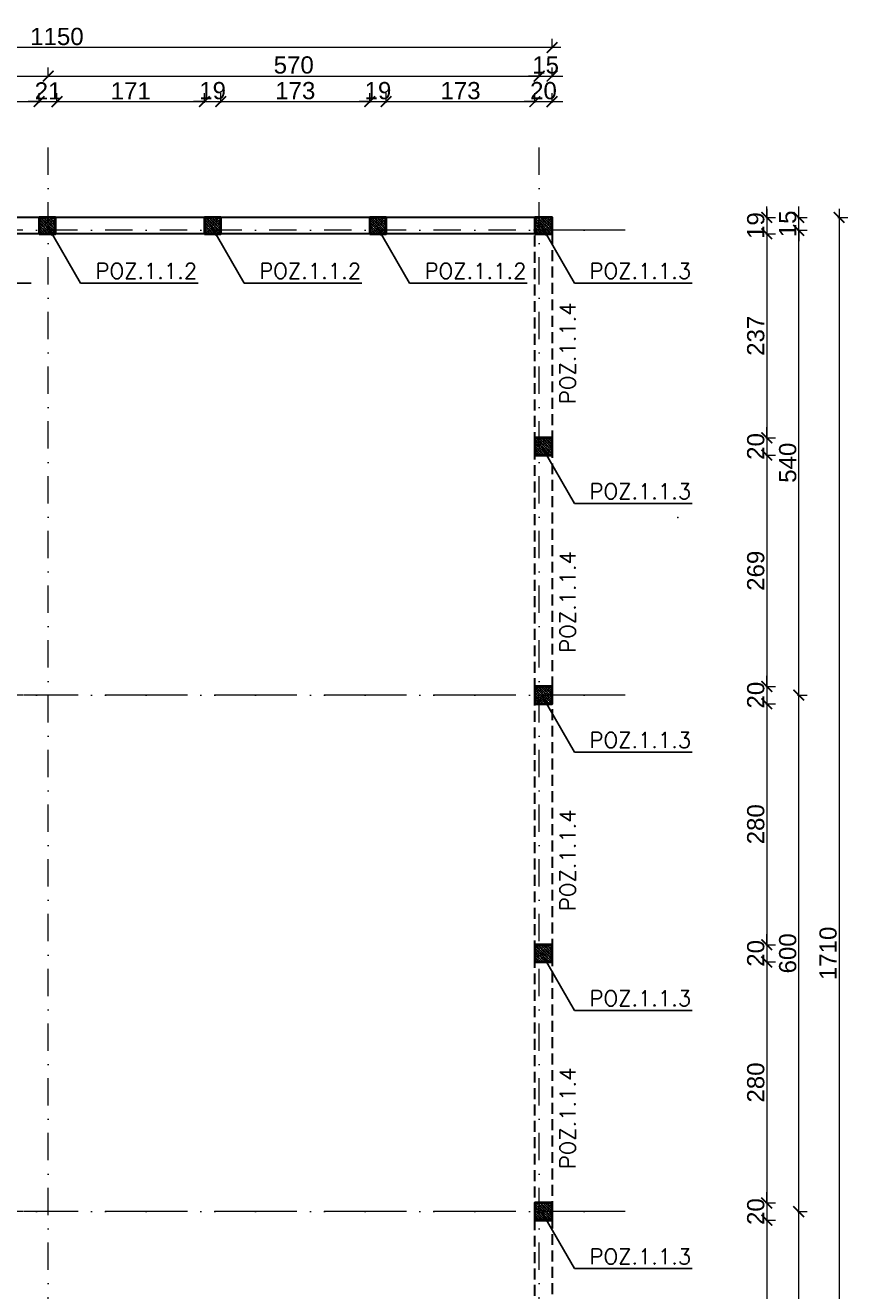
# Model space of a CAD drawing. Extents: x 4615668 to 9294084, y 5328875 to 10688993.
# Tile 56 of 67: x 4662674 to 4663629, y 5338999 to 5340469. Entities that reach past the tile are written whole.
import ezdxf

# ---------------------------------------------------------------- set-up
doc = ezdxf.new("R2010")
doc.units = 0
doc.header["$MEASUREMENT"] = 0
doc.linetypes.add('DASHDOT', pattern=[25.4, 12.7, -6.35, 0, -6.35])
doc.linetypes.add('DASHED', pattern=[19.05, 12.7, -6.35])
for name, color, linetype, lineweight in [('K-BELKI', 5, 'DASHED', 30), ('K-OPISY', 252, 'Continuous', 15), ('K-OPISY @ 10', 252, 'Continuous', 15), ('K-SCIANY CIENKI', 163, 'Continuous', 30), ('K-SCIANY GRUBY', 195, 'Continuous', 40), ('K-WIDOK', 45, 'Continuous', 20), ('K-WYMIARY', 7, 'Continuous', 15), ('Osie', 175, 'DASHDOT', 9)]:
    doc.layers.add(name, color=color, linetype=linetype, lineweight=lineweight)
doc.styles.add('Arial Narrow 20', font='arial.ttf', dxfattribs={"height": 20})
doc.styles.add('Opis', font='simplex.shx')
doc.styles.add('Simplex', font='simplex.shx')
doc.dimstyles.new('1do100 ok', dxfattribs={"dimscale": 0.5, "dimtxt": 12, "dimasz": 25, "dimexe": 20, "dimexo": 0, "dimgap": 5, "dimtad": 1, "dimdec": 0, "dimzin": 9, "dimtxsty": 'Arial Narrow 20', "dimblk": 'ARCHTICK', "dimcen": 3, "dimdle": 20, "dimclrd": 256, "dimclre": 256, "dimclrt": 256, "dimadec": 0, "dimazin": 2, "dimtfac": 1, "dimtdec": 0, "dimtix": 1, "dimtmove": 2, "dimatfit": 3, "dimldrblk": 'NONE', "dimfxl": 0, "dimtvp": 1, "dimtolj": 1, "dimtzin": 0, "dimlwd": 5, "dimlwe": 5, "dimarcsym": 0})
doc.dimstyles.new('1do50', dxfattribs={"dimscale": 5, "dimtxt": 2.5, "dimasz": 2.5, "dimexe": 2.5, "dimexo": 0.5, "dimgap": 1, "dimtad": 1, "dimdec": 1, "dimrnd": 0.5, "dimzin": 12, "dimdsep": 46, "dimtxsty": 'Simplex', "dimblk": 'OBLIQUE', "dimcen": 0.5, "dimdle": 2.5, "dimclrd": 256, "dimclre": 256, "dimclrt": 256, "dimadec": 1, "dimazin": 3, "dimtfac": 1, "dimtdec": 1, "dimtix": 1, "dimtmove": 0, "dimatfit": 3, "dimfxl": 0, "dimtolj": 1, "dimtzin": 0, "dimarcsym": 0})
pattern_1 = [(315, (-9291.77, 510.1498), (1.767766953, 1.767766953), []), (315, (-9291.77, 508.382), (1.767766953, 1.767766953), [1.25, -0.625])]

# ---------------------------------------------------------------- blocks, each defined once
blk = doc.blocks.new('_Oblique')
at = {"color": 0, "linetype": 'ByBlock', "lineweight": -2}
blk.add_line((-0.5, -0.5), (0.5, 0.5), dxfattribs=at)
blk = doc.blocks.new('_ArchTick')
at = {"color": 0, "linetype": 'ByBlock', "const_width": 0.15}
blk.add_lwpolyline([(-0.5, -0.5), (0.5, 0.5)], dxfattribs=at)
blk = doc.blocks.new('*D6834')
at = {"layer": 'Defpoints', "color": 0}
for p in [(4662690, 5340380.1), (4662517, 5340245.6), (4662690, 5340245.6)]:
    blk.add_point(p, dxfattribs=at)
at = {"layer": 'K-WYMIARY', "lineweight": 5, "ltscale": 40}
for p, q in [((4662507, 5340380.1), (4662700, 5340380.1)), ((4662517, 5340378.8), (4662517, 5340390.1)), ((4662690, 5340378.8), (4662690, 5340390.1))]:
    blk.add_line(p, q, dxfattribs=at)
at = {"layer": 'K-WYMIARY', "linetype": 'ByBlock', "lineweight": 5, "xscale": 12.5, "yscale": 12.5, "zscale": 12.5, "rotation": 180}
blk.add_blockref('_ArchTick', (4662517, 5340380.1), dxfattribs=at)
at = {"layer": 'K-WYMIARY', "linetype": 'ByBlock', "lineweight": 5, "xscale": 12.5, "yscale": 12.5, "zscale": 12.5}
blk.add_blockref('_ArchTick', (4662690, 5340380.1), dxfattribs=at)
at = {"layer": 'K-WYMIARY', "lineweight": 0, "ltscale": 40, "insert": (4662603.5, 5340392.8), "char_height": 20, "attachment_point": 5, "style": 'Arial Narrow 20'}
blk.add_mtext('\\A1;173', dxfattribs=at)
blk = doc.blocks.new('_None')
blk = doc.blocks.new('*D6835')
at = {"layer": 'Defpoints', "color": 0}
for p in [(4662710.7, 5340380.1), (4662690, 5340245.6), (4662710.7, 5340245.6)]:
    blk.add_point(p, dxfattribs=at)
at = {"layer": 'K-WYMIARY', "lineweight": 5, "ltscale": 40}
for p, q in [((4662690, 5340380.1), (4662677.5, 5340380.1)), ((4662680, 5340380.1), (4662720.7, 5340380.1)), ((4662690, 5340378.8), (4662690, 5340390.1)), ((4662710.7, 5340378.8), (4662710.7, 5340390.1)), ((4662710.7, 5340380.1), (4662723.2, 5340380.1))]:
    blk.add_line(p, q, dxfattribs=at)
at = {"layer": 'K-WYMIARY', "linetype": 'ByBlock', "lineweight": 5, "xscale": 12.5, "yscale": 12.5, "zscale": 12.5}
blk.add_blockref('_ArchTick', (4662690, 5340380.1), dxfattribs=at)
at = {"layer": 'K-WYMIARY', "linetype": 'ByBlock', "lineweight": 5, "xscale": 12.5, "yscale": 12.5, "zscale": 12.5, "rotation": 180}
blk.add_blockref('_ArchTick', (4662710.7, 5340380.1), dxfattribs=at)
at = {"layer": 'K-WYMIARY', "lineweight": 0, "ltscale": 40, "insert": (4662700.4, 5340392.6), "char_height": 20, "attachment_point": 5, "style": 'Arial Narrow 20'}
blk.add_mtext('\\A1;21', dxfattribs=at)
blk = doc.blocks.new('*D6836')
at = {"layer": 'Defpoints', "color": 0}
for p in [(4662882, 5340380.1), (4662710.7, 5340245.6), (4662882, 5340245.6)]:
    blk.add_point(p, dxfattribs=at)
at = {"layer": 'K-WYMIARY', "lineweight": 5, "ltscale": 40}
for p, q in [((4662700.7, 5340380.1), (4662892, 5340380.1)), ((4662710.7, 5340378.8), (4662710.7, 5340390.1)), ((4662882, 5340378.8), (4662882, 5340390.1))]:
    blk.add_line(p, q, dxfattribs=at)
at = {"layer": 'K-WYMIARY', "linetype": 'ByBlock', "lineweight": 5, "xscale": 12.5, "yscale": 12.5, "zscale": 12.5, "rotation": 180}
blk.add_blockref('_ArchTick', (4662710.7, 5340380.1), dxfattribs=at)
at = {"layer": 'K-WYMIARY', "linetype": 'ByBlock', "lineweight": 5, "xscale": 12.5, "yscale": 12.5, "zscale": 12.5}
blk.add_blockref('_ArchTick', (4662882, 5340380.1), dxfattribs=at)
at = {"layer": 'K-WYMIARY', "lineweight": 0, "ltscale": 40, "insert": (4662796.4, 5340392.6), "char_height": 20, "attachment_point": 5, "style": 'Arial Narrow 20'}
blk.add_mtext('\\A1;171', dxfattribs=at)
blk = doc.blocks.new('*D6837')
at = {"layer": 'Defpoints', "color": 0}
for p in [(4662901, 5340380.1), (4662882, 5340245.6), (4662901, 5340245.6)]:
    blk.add_point(p, dxfattribs=at)
at = {"layer": 'K-WYMIARY', "lineweight": 5, "ltscale": 40}
for p, q in [((4662882, 5340380.1), (4662869.5, 5340380.1)), ((4662872, 5340380.1), (4662911, 5340380.1)), ((4662882, 5340378.8), (4662882, 5340390.1)), ((4662901, 5340378.8), (4662901, 5340390.1)), ((4662901, 5340380.1), (4662913.5, 5340380.1))]:
    blk.add_line(p, q, dxfattribs=at)
at = {"layer": 'K-WYMIARY', "linetype": 'ByBlock', "lineweight": 5, "xscale": 12.5, "yscale": 12.5, "zscale": 12.5}
blk.add_blockref('_ArchTick', (4662882, 5340380.1), dxfattribs=at)
at = {"layer": 'K-WYMIARY', "linetype": 'ByBlock', "lineweight": 5, "xscale": 12.5, "yscale": 12.5, "zscale": 12.5, "rotation": 180}
blk.add_blockref('_ArchTick', (4662901, 5340380.1), dxfattribs=at)
at = {"layer": 'K-WYMIARY', "lineweight": 0, "ltscale": 40, "insert": (4662891.5, 5340392.8), "char_height": 20, "attachment_point": 5, "style": 'Arial Narrow 20'}
blk.add_mtext('\\A1;19', dxfattribs=at)
blk = doc.blocks.new('*D6838')
at = {"layer": 'Defpoints', "color": 0}
for p in [(4663074, 5340380.1), (4662901, 5340245.6), (4663074, 5340245.6)]:
    blk.add_point(p, dxfattribs=at)
at = {"layer": 'K-WYMIARY', "lineweight": 5, "ltscale": 40}
for p, q in [((4662891, 5340380.1), (4663084, 5340380.1)), ((4662901, 5340378.8), (4662901, 5340390.1)), ((4663074, 5340378.8), (4663074, 5340390.1))]:
    blk.add_line(p, q, dxfattribs=at)
at = {"layer": 'K-WYMIARY', "linetype": 'ByBlock', "lineweight": 5, "xscale": 12.5, "yscale": 12.5, "zscale": 12.5, "rotation": 180}
blk.add_blockref('_ArchTick', (4662901, 5340380.1), dxfattribs=at)
at = {"layer": 'K-WYMIARY', "linetype": 'ByBlock', "lineweight": 5, "xscale": 12.5, "yscale": 12.5, "zscale": 12.5}
blk.add_blockref('_ArchTick', (4663074, 5340380.1), dxfattribs=at)
at = {"layer": 'K-WYMIARY', "lineweight": 0, "ltscale": 40, "insert": (4662987.5, 5340392.8), "char_height": 20, "attachment_point": 5, "style": 'Arial Narrow 20'}
blk.add_mtext('\\A1;173', dxfattribs=at)
blk = doc.blocks.new('*D6839')
at = {"layer": 'Defpoints', "color": 0}
for p in [(4663093, 5340380.1), (4663074, 5340245.6), (4663093, 5340245.6)]:
    blk.add_point(p, dxfattribs=at)
at = {"layer": 'K-WYMIARY', "lineweight": 5, "ltscale": 40}
for p, q in [((4663074, 5340380.1), (4663061.5, 5340380.1)), ((4663064, 5340380.1), (4663103, 5340380.1)), ((4663074, 5340378.8), (4663074, 5340390.1)), ((4663093, 5340378.8), (4663093, 5340390.1)), ((4663093, 5340380.1), (4663105.5, 5340380.1))]:
    blk.add_line(p, q, dxfattribs=at)
at = {"layer": 'K-WYMIARY', "linetype": 'ByBlock', "lineweight": 5, "xscale": 12.5, "yscale": 12.5, "zscale": 12.5}
blk.add_blockref('_ArchTick', (4663074, 5340380.1), dxfattribs=at)
at = {"layer": 'K-WYMIARY', "linetype": 'ByBlock', "lineweight": 5, "xscale": 12.5, "yscale": 12.5, "zscale": 12.5, "rotation": 180}
blk.add_blockref('_ArchTick', (4663093, 5340380.1), dxfattribs=at)
at = {"layer": 'K-WYMIARY', "lineweight": 0, "ltscale": 40, "insert": (4663083.5, 5340392.8), "char_height": 20, "attachment_point": 5, "style": 'Arial Narrow 20'}
blk.add_mtext('\\A1;19', dxfattribs=at)
blk = doc.blocks.new('*D6840')
at = {"layer": 'Defpoints', "color": 0}
for p in [(4663265.7, 5340380.1), (4663093, 5340245.6), (4663265.7, 5340245.6)]:
    blk.add_point(p, dxfattribs=at)
at = {"layer": 'K-WYMIARY', "lineweight": 5, "ltscale": 40}
for p, q in [((4663083, 5340380.1), (4663275.7, 5340380.1)), ((4663093, 5340378.8), (4663093, 5340390.1)), ((4663265.7, 5340378.8), (4663265.7, 5340390.1))]:
    blk.add_line(p, q, dxfattribs=at)
at = {"layer": 'K-WYMIARY', "linetype": 'ByBlock', "lineweight": 5, "xscale": 12.5, "yscale": 12.5, "zscale": 12.5, "rotation": 180}
blk.add_blockref('_ArchTick', (4663093, 5340380.1), dxfattribs=at)
at = {"layer": 'K-WYMIARY', "linetype": 'ByBlock', "lineweight": 5, "xscale": 12.5, "yscale": 12.5, "zscale": 12.5}
blk.add_blockref('_ArchTick', (4663265.7, 5340380.1), dxfattribs=at)
at = {"layer": 'K-WYMIARY', "lineweight": 0, "ltscale": 40, "insert": (4663179.4, 5340392.8), "char_height": 20, "attachment_point": 5, "style": 'Arial Narrow 20'}
blk.add_mtext('\\A1;173', dxfattribs=at)
blk = doc.blocks.new('*D6841')
at = {"layer": 'Defpoints', "color": 0}
for p in [(4663285.7, 5340380.1), (4663265.7, 5340245.6), (4663285.7, 5340245.6)]:
    blk.add_point(p, dxfattribs=at)
at = {"layer": 'K-WYMIARY', "lineweight": 5, "ltscale": 40}
for p, q in [((4663265.7, 5340380.1), (4663253.2, 5340380.1)), ((4663255.7, 5340380.1), (4663295.7, 5340380.1)), ((4663265.7, 5340378.8), (4663265.7, 5340390.1)), ((4663285.7, 5340378.8), (4663285.7, 5340390.1)), ((4663285.7, 5340380.1), (4663298.2, 5340380.1))]:
    blk.add_line(p, q, dxfattribs=at)
at = {"layer": 'K-WYMIARY', "linetype": 'ByBlock', "lineweight": 5, "xscale": 12.5, "yscale": 12.5, "zscale": 12.5}
blk.add_blockref('_ArchTick', (4663265.7, 5340380.1), dxfattribs=at)
at = {"layer": 'K-WYMIARY', "linetype": 'ByBlock', "lineweight": 5, "xscale": 12.5, "yscale": 12.5, "zscale": 12.5, "rotation": 180}
blk.add_blockref('_ArchTick', (4663285.7, 5340380.1), dxfattribs=at)
at = {"layer": 'K-WYMIARY', "lineweight": 0, "ltscale": 40, "insert": (4663275.7, 5340392.8), "char_height": 20, "attachment_point": 5, "style": 'Arial Narrow 20'}
blk.add_mtext('\\A1;20', dxfattribs=at)
blk = doc.blocks.new('G$C61CBF25F')
at = {"layer": 'Osie', "lineweight": 0, "ltscale": 2.5}
for p, q in [((855, 0), (855, 1880)), ((1425, 0), (1425, 1880)), ((1525, 1780), (204.8, 1780)), ((1525, 1780), (204.8, 1780)), ((1525, 1240), (-5, 1240)), ((1525, 640), (-5, 640))]:
    blk.add_line(p, q, dxfattribs=at)
blk = doc.blocks.new('*D6843')
at = {"layer": 'Defpoints', "color": 0}
for p in [(4662700.7, 5340409.8), (4662700.7, 5340310), (4662150.7, 5340254.8)]:
    blk.add_point(p, dxfattribs=at)
at = {"layer": 'K-WYMIARY', "lineweight": 5, "ltscale": 40}
for p, q in [((4662140.7, 5340409.8), (4662710.7, 5340409.8)), ((4662150.7, 5340408.6), (4662150.7, 5340419.8)), ((4662700.7, 5340408.6), (4662700.7, 5340419.8))]:
    blk.add_line(p, q, dxfattribs=at)
at = {"layer": 'K-WYMIARY', "linetype": 'ByBlock', "lineweight": 5, "xscale": 12.5, "yscale": 12.5, "zscale": 12.5, "rotation": 180}
blk.add_blockref('_ArchTick', (4662150.7, 5340409.8), dxfattribs=at)
at = {"layer": 'K-WYMIARY', "linetype": 'ByBlock', "lineweight": 5, "xscale": 12.5, "yscale": 12.5, "zscale": 12.5}
blk.add_blockref('_ArchTick', (4662700.7, 5340409.8), dxfattribs=at)
at = {"layer": 'K-WYMIARY', "lineweight": 0, "ltscale": 40, "insert": (4662425.7, 5340422.6), "char_height": 20, "attachment_point": 5, "style": 'Arial Narrow 20'}
blk.add_mtext('\\A1;550', dxfattribs=at)
blk = doc.blocks.new('*D6844')
at = {"layer": 'Defpoints', "color": 0}
for p in [(4663270.7, 5340409.8), (4662700.7, 5340310), (4663270.7, 5340287.2)]:
    blk.add_point(p, dxfattribs=at)
at = {"layer": 'K-WYMIARY', "lineweight": 5, "ltscale": 40}
for p, q in [((4662690.7, 5340409.8), (4663280.7, 5340409.8)), ((4662700.7, 5340408.6), (4662700.7, 5340419.8)), ((4663270.7, 5340408.6), (4663270.7, 5340419.8))]:
    blk.add_line(p, q, dxfattribs=at)
at = {"layer": 'K-WYMIARY', "linetype": 'ByBlock', "lineweight": 5, "xscale": 12.5, "yscale": 12.5, "zscale": 12.5, "rotation": 180}
blk.add_blockref('_ArchTick', (4662700.7, 5340409.8), dxfattribs=at)
at = {"layer": 'K-WYMIARY', "linetype": 'ByBlock', "lineweight": 5, "xscale": 12.5, "yscale": 12.5, "zscale": 12.5}
blk.add_blockref('_ArchTick', (4663270.7, 5340409.8), dxfattribs=at)
at = {"layer": 'K-WYMIARY', "lineweight": 0, "ltscale": 40, "insert": (4662985.7, 5340422.6), "char_height": 20, "attachment_point": 5, "style": 'Arial Narrow 20'}
blk.add_mtext('\\A1;570', dxfattribs=at)
blk = doc.blocks.new('*D6845')
at = {"layer": 'Defpoints', "color": 0}
for p in [(4663285.7, 5340409.8), (4663270.7, 5340287.2), (4663285.7, 5340245.6)]:
    blk.add_point(p, dxfattribs=at)
at = {"layer": 'K-WYMIARY', "lineweight": 5, "ltscale": 40}
for p, q in [((4663270.7, 5340409.8), (4663258.2, 5340409.8)), ((4663260.7, 5340409.8), (4663295.7, 5340409.8)), ((4663270.7, 5340408.6), (4663270.7, 5340419.8)), ((4663285.7, 5340408.6), (4663285.7, 5340419.8)), ((4663285.7, 5340409.8), (4663298.2, 5340409.8))]:
    blk.add_line(p, q, dxfattribs=at)
at = {"layer": 'K-WYMIARY', "linetype": 'ByBlock', "lineweight": 5, "xscale": 12.5, "yscale": 12.5, "zscale": 12.5}
blk.add_blockref('_ArchTick', (4663270.7, 5340409.8), dxfattribs=at)
at = {"layer": 'K-WYMIARY', "linetype": 'ByBlock', "lineweight": 5, "xscale": 12.5, "yscale": 12.5, "zscale": 12.5, "rotation": 180}
blk.add_blockref('_ArchTick', (4663285.7, 5340409.8), dxfattribs=at)
at = {"layer": 'K-WYMIARY', "lineweight": 0, "ltscale": 40, "insert": (4663278.2, 5340422.6), "char_height": 20, "attachment_point": 5, "style": 'Arial Narrow 20'}
blk.add_mtext('\\A1;15', dxfattribs=at)
blk = doc.blocks.new('*D6846')
at = {"layer": 'Defpoints', "color": 0}
for p in [(4662135.7, 5340443), (4662135.7, 5340245.7), (4663285.7, 5340245.6)]:
    blk.add_point(p, dxfattribs=at)
at = {"layer": 'K-WYMIARY', "lineweight": 5, "ltscale": 40}
for p, q in [((4662135.7, 5340441.7), (4662135.7, 5340453)), ((4663285.7, 5340441.7), (4663285.7, 5340453)), ((4663295.7, 5340443), (4662125.7, 5340443))]:
    blk.add_line(p, q, dxfattribs=at)
at = {"layer": 'K-WYMIARY', "linetype": 'ByBlock', "lineweight": 5, "xscale": 12.5, "yscale": 12.5, "zscale": 12.5, "rotation": 180}
blk.add_blockref('_ArchTick', (4662135.7, 5340443), dxfattribs=at)
at = {"layer": 'K-WYMIARY', "linetype": 'ByBlock', "lineweight": 5, "xscale": 12.5, "yscale": 12.5, "zscale": 12.5}
blk.add_blockref('_ArchTick', (4663285.7, 5340443), dxfattribs=at)
at = {"layer": 'K-WYMIARY', "lineweight": 0, "ltscale": 40, "insert": (4662710.7, 5340455.7), "char_height": 20, "attachment_point": 5, "style": 'Arial Narrow 20'}
blk.add_mtext('\\A1;1150', dxfattribs=at)
blk = doc.blocks.new('*D6887')
at = {"layer": 'Defpoints', "color": 0}
for p in [(4663285.7, 5340245.6), (4663285.7, 5340226.6), (4663535, 5340226.6)]:
    blk.add_point(p, dxfattribs=at)
at = {"layer": 'K-WYMIARY', "lineweight": 5, "ltscale": 40}
for p, q in [((4663535, 5340245.6), (4663535, 5340258.1)), ((4663535, 5340255.6), (4663535, 5340216.6)), ((4663533.8, 5340245.6), (4663545, 5340245.6)), ((4663533.8, 5340226.6), (4663545, 5340226.6)), ((4663535, 5340226.6), (4663535, 5340214.1))]:
    blk.add_line(p, q, dxfattribs=at)
at = {"layer": 'K-WYMIARY', "linetype": 'ByBlock', "lineweight": 5, "xscale": 12.5, "yscale": 12.5, "zscale": 12.5}
for p, rotation in [((4663535, 5340245.6), 270), ((4663535, 5340226.6), 90)]:
    blk.add_blockref('_ArchTick', p, dxfattribs=dict(at, rotation=rotation))
at = {"layer": 'K-WYMIARY', "lineweight": 0, "ltscale": 40, "insert": (4663522.3, 5340236.1), "char_height": 20, "attachment_point": 5, "rotation": 90, "style": 'Arial Narrow 20'}
blk.add_mtext('\\A1;19', dxfattribs=at)
blk = doc.blocks.new('*D6888')
at = {"layer": 'Defpoints', "color": 0}
for p in [(4663285.7, 5340226.6), (4663285.7, 5339989.5), (4663535, 5339989.5)]:
    blk.add_point(p, dxfattribs=at)
at = {"layer": 'K-WYMIARY', "lineweight": 5, "ltscale": 40}
for p, q in [((4663535, 5340236.6), (4663535, 5339979.5)), ((4663533.8, 5340226.6), (4663545, 5340226.6)), ((4663533.8, 5339989.5), (4663545, 5339989.5))]:
    blk.add_line(p, q, dxfattribs=at)
at = {"layer": 'K-WYMIARY', "linetype": 'ByBlock', "lineweight": 5, "xscale": 12.5, "yscale": 12.5, "zscale": 12.5}
for p, rotation in [((4663535, 5340226.6), 90), ((4663535, 5339989.5), 270)]:
    blk.add_blockref('_ArchTick', p, dxfattribs=dict(at, rotation=rotation))
at = {"layer": 'K-WYMIARY', "lineweight": 0, "ltscale": 40, "insert": (4663522.3, 5340108.1), "char_height": 20, "attachment_point": 5, "rotation": 90, "style": 'Arial Narrow 20'}
blk.add_mtext('\\A1;237', dxfattribs=at)
blk = doc.blocks.new('*D6889')
at = {"layer": 'Defpoints', "color": 0}
for p in [(4663285.7, 5339989.5), (4663285.7, 5339969.5), (4663535, 5339969.5)]:
    blk.add_point(p, dxfattribs=at)
at = {"layer": 'K-WYMIARY', "lineweight": 5, "ltscale": 40}
for p, q in [((4663535, 5339989.5), (4663535, 5340002)), ((4663535, 5339999.5), (4663535, 5339959.5)), ((4663533.8, 5339989.5), (4663545, 5339989.5)), ((4663533.8, 5339969.5), (4663545, 5339969.5)), ((4663535, 5339969.5), (4663535, 5339957))]:
    blk.add_line(p, q, dxfattribs=at)
at = {"layer": 'K-WYMIARY', "linetype": 'ByBlock', "lineweight": 5, "xscale": 12.5, "yscale": 12.5, "zscale": 12.5}
for p, rotation in [((4663535, 5339989.5), 270), ((4663535, 5339969.5), 90)]:
    blk.add_blockref('_ArchTick', p, dxfattribs=dict(at, rotation=rotation))
at = {"layer": 'K-WYMIARY', "lineweight": 0, "ltscale": 40, "insert": (4663522.3, 5339979.5), "char_height": 20, "attachment_point": 5, "rotation": 90, "style": 'Arial Narrow 20'}
blk.add_mtext('\\A1;20', dxfattribs=at)
blk = doc.blocks.new('*D6890')
at = {"layer": 'Defpoints', "color": 0}
for p in [(4663285.7, 5339969.5), (4663285.7, 5339700.6), (4663535, 5339700.6)]:
    blk.add_point(p, dxfattribs=at)
at = {"layer": 'K-WYMIARY', "lineweight": 5, "ltscale": 40}
for p, q in [((4663533.8, 5339969.5), (4663545, 5339969.5)), ((4663535, 5339979.5), (4663535, 5339690.6)), ((4663533.8, 5339700.6), (4663545, 5339700.6))]:
    blk.add_line(p, q, dxfattribs=at)
at = {"layer": 'K-WYMIARY', "linetype": 'ByBlock', "lineweight": 5, "xscale": 12.5, "yscale": 12.5, "zscale": 12.5}
for p, rotation in [((4663535, 5339969.5), 90), ((4663535, 5339700.6), 270)]:
    blk.add_blockref('_ArchTick', p, dxfattribs=dict(at, rotation=rotation))
at = {"layer": 'K-WYMIARY', "lineweight": 0, "ltscale": 40, "insert": (4663522.3, 5339835.1), "char_height": 20, "attachment_point": 5, "rotation": 90, "style": 'Arial Narrow 20'}
blk.add_mtext('\\A1;269', dxfattribs=at)
blk = doc.blocks.new('*D6891')
at = {"layer": 'Defpoints', "color": 0}
for p in [(4663285.7, 5339700.6), (4663285.7, 5339680.6), (4663535, 5339680.6)]:
    blk.add_point(p, dxfattribs=at)
at = {"layer": 'K-WYMIARY', "lineweight": 5, "ltscale": 40}
for p, q in [((4663535, 5339700.6), (4663535, 5339713.1)), ((4663535, 5339710.6), (4663535, 5339670.6)), ((4663533.8, 5339700.6), (4663545, 5339700.6)), ((4663533.8, 5339680.6), (4663545, 5339680.6)), ((4663535, 5339680.6), (4663535, 5339668.1))]:
    blk.add_line(p, q, dxfattribs=at)
at = {"layer": 'K-WYMIARY', "linetype": 'ByBlock', "lineweight": 5, "xscale": 12.5, "yscale": 12.5, "zscale": 12.5}
for p, rotation in [((4663535, 5339700.6), 270), ((4663535, 5339680.6), 90)]:
    blk.add_blockref('_ArchTick', p, dxfattribs=dict(at, rotation=rotation))
at = {"layer": 'K-WYMIARY', "lineweight": 0, "ltscale": 40, "insert": (4663522.3, 5339690.6), "char_height": 20, "attachment_point": 5, "rotation": 90, "style": 'Arial Narrow 20'}
blk.add_mtext('\\A1;20', dxfattribs=at)
blk = doc.blocks.new('*D6892')
at = {"layer": 'Defpoints', "color": 0}
for p in [(4663285.7, 5339680.6), (4663285.7, 5339400.6), (4663535, 5339400.6)]:
    blk.add_point(p, dxfattribs=at)
at = {"layer": 'K-WYMIARY', "lineweight": 5, "ltscale": 40}
for p, q in [((4663535, 5339690.6), (4663535, 5339390.6)), ((4663533.8, 5339680.6), (4663545, 5339680.6)), ((4663533.8, 5339400.6), (4663545, 5339400.6))]:
    blk.add_line(p, q, dxfattribs=at)
at = {"layer": 'K-WYMIARY', "linetype": 'ByBlock', "lineweight": 5, "xscale": 12.5, "yscale": 12.5, "zscale": 12.5}
for p, rotation in [((4663535, 5339680.6), 90), ((4663535, 5339400.6), 270)]:
    blk.add_blockref('_ArchTick', p, dxfattribs=dict(at, rotation=rotation))
at = {"layer": 'K-WYMIARY', "lineweight": 0, "ltscale": 40, "insert": (4663522.3, 5339540.6), "char_height": 20, "attachment_point": 5, "rotation": 90, "style": 'Arial Narrow 20'}
blk.add_mtext('\\A1;280', dxfattribs=at)
blk = doc.blocks.new('*D6893')
at = {"layer": 'Defpoints', "color": 0}
for p in [(4663285.7, 5339400.6), (4663285.7, 5339380.6), (4663535, 5339380.6)]:
    blk.add_point(p, dxfattribs=at)
at = {"layer": 'K-WYMIARY', "lineweight": 5, "ltscale": 40}
for p, q in [((4663535, 5339400.6), (4663535, 5339413.1)), ((4663535, 5339410.6), (4663535, 5339370.6)), ((4663533.8, 5339400.6), (4663545, 5339400.6)), ((4663533.8, 5339380.6), (4663545, 5339380.6)), ((4663535, 5339380.6), (4663535, 5339368.1))]:
    blk.add_line(p, q, dxfattribs=at)
at = {"layer": 'K-WYMIARY', "linetype": 'ByBlock', "lineweight": 5, "xscale": 12.5, "yscale": 12.5, "zscale": 12.5}
for p, rotation in [((4663535, 5339400.6), 270), ((4663535, 5339380.6), 90)]:
    blk.add_blockref('_ArchTick', p, dxfattribs=dict(at, rotation=rotation))
at = {"layer": 'K-WYMIARY', "lineweight": 0, "ltscale": 40, "insert": (4663522.3, 5339390.6), "char_height": 20, "attachment_point": 5, "rotation": 90, "style": 'Arial Narrow 20'}
blk.add_mtext('\\A1;20', dxfattribs=at)
blk = doc.blocks.new('*D6894')
at = {"layer": 'Defpoints', "color": 0}
for p in [(4663285.7, 5339380.6), (4663285.7, 5339100.6), (4663535, 5339100.6)]:
    blk.add_point(p, dxfattribs=at)
at = {"layer": 'K-WYMIARY', "lineweight": 5, "ltscale": 40}
for p, q in [((4663533.8, 5339380.6), (4663545, 5339380.6)), ((4663535, 5339390.6), (4663535, 5339090.6)), ((4663533.8, 5339100.6), (4663545, 5339100.6))]:
    blk.add_line(p, q, dxfattribs=at)
at = {"layer": 'K-WYMIARY', "linetype": 'ByBlock', "lineweight": 5, "xscale": 12.5, "yscale": 12.5, "zscale": 12.5}
for p, rotation in [((4663535, 5339380.6), 90), ((4663535, 5339100.6), 270)]:
    blk.add_blockref('_ArchTick', p, dxfattribs=dict(at, rotation=rotation))
at = {"layer": 'K-WYMIARY', "lineweight": 0, "ltscale": 40, "insert": (4663522.3, 5339240.6), "char_height": 20, "attachment_point": 5, "rotation": 90, "style": 'Arial Narrow 20'}
blk.add_mtext('\\A1;280', dxfattribs=at)
blk = doc.blocks.new('*D6895')
at = {"layer": 'Defpoints', "color": 0}
for p in [(4663285.7, 5339100.6), (4663285.7, 5339080.6), (4663535, 5339080.6)]:
    blk.add_point(p, dxfattribs=at)
at = {"layer": 'K-WYMIARY', "lineweight": 5, "ltscale": 40}
for p, q in [((4663533.8, 5339100.6), (4663545, 5339100.6)), ((4663535, 5339100.6), (4663535, 5339113.1)), ((4663535, 5339110.6), (4663535, 5339070.6)), ((4663533.8, 5339080.6), (4663545, 5339080.6)), ((4663535, 5339080.6), (4663535, 5339068.1))]:
    blk.add_line(p, q, dxfattribs=at)
at = {"layer": 'K-WYMIARY', "linetype": 'ByBlock', "lineweight": 5, "xscale": 12.5, "yscale": 12.5, "zscale": 12.5}
for p, rotation in [((4663535, 5339100.6), 270), ((4663535, 5339080.6), 90)]:
    blk.add_blockref('_ArchTick', p, dxfattribs=dict(at, rotation=rotation))
at = {"layer": 'K-WYMIARY', "lineweight": 0, "ltscale": 40, "insert": (4663522.3, 5339090.6), "char_height": 20, "attachment_point": 5, "rotation": 90, "style": 'Arial Narrow 20'}
blk.add_mtext('\\A1;20', dxfattribs=at)
blk = doc.blocks.new('*D6896')
at = {"layer": 'Defpoints', "color": 0}
for p in [(4663285.7, 5339080.6), (4663285.7, 5338830.6), (4663535, 5338830.6)]:
    blk.add_point(p, dxfattribs=at)
at = {"layer": 'K-WYMIARY', "lineweight": 5, "ltscale": 40}
for p, q in [((4663535, 5339090.6), (4663535, 5338820.6)), ((4663533.8, 5339080.6), (4663545, 5339080.6)), ((4663533.8, 5338830.6), (4663545, 5338830.6))]:
    blk.add_line(p, q, dxfattribs=at)
at = {"layer": 'K-WYMIARY', "linetype": 'ByBlock', "lineweight": 5, "xscale": 12.5, "yscale": 12.5, "zscale": 12.5}
for p, rotation in [((4663535, 5339080.6), 90), ((4663535, 5338830.6), 270)]:
    blk.add_blockref('_ArchTick', p, dxfattribs=dict(at, rotation=rotation))
at = {"layer": 'K-WYMIARY', "lineweight": 0, "ltscale": 40, "insert": (4663522.3, 5338955.6), "char_height": 20, "attachment_point": 5, "rotation": 90, "style": 'Arial Narrow 20'}
blk.add_mtext('\\A1;250', dxfattribs=at)
blk = doc.blocks.new('*D6901')
at = {"layer": 'Defpoints', "color": 0}
for p in [(4663370.7, 5339090.6), (4663572.1, 5339090.6), (4663285.7, 5338550.6)]:
    blk.add_point(p, dxfattribs=at)
at = {"layer": 'K-WYMIARY', "lineweight": 5, "ltscale": 40}
for p, q in [((4663572.1, 5338540.6), (4663572.1, 5339100.6)), ((4663570.8, 5339090.6), (4663582.1, 5339090.6)), ((4663570.8, 5338550.6), (4663582.1, 5338550.6))]:
    blk.add_line(p, q, dxfattribs=at)
at = {"layer": 'K-WYMIARY', "linetype": 'ByBlock', "lineweight": 5, "xscale": 12.5, "yscale": 12.5, "zscale": 12.5}
for p, rotation in [((4663572.1, 5339090.6), 90), ((4663572.1, 5338550.6), 270)]:
    blk.add_blockref('_ArchTick', p, dxfattribs=dict(at, rotation=rotation))
at = {"layer": 'K-WYMIARY', "lineweight": 0, "ltscale": 40, "insert": (4663559.4, 5338820.6), "char_height": 20, "attachment_point": 5, "rotation": 90, "style": 'Arial Narrow 20'}
blk.add_mtext('\\A1;540', dxfattribs=at)
blk = doc.blocks.new('*D6902')
at = {"layer": 'Defpoints', "color": 0}
for p in [(4663370.7, 5339690.6), (4663572.1, 5339690.6), (4663370.7, 5339090.6)]:
    blk.add_point(p, dxfattribs=at)
at = {"layer": 'K-WYMIARY', "lineweight": 5, "ltscale": 40}
for p, q in [((4663570.8, 5339690.6), (4663582.1, 5339690.6)), ((4663572.1, 5339080.6), (4663572.1, 5339700.6)), ((4663570.8, 5339090.6), (4663582.1, 5339090.6))]:
    blk.add_line(p, q, dxfattribs=at)
at = {"layer": 'K-WYMIARY', "linetype": 'ByBlock', "lineweight": 5, "xscale": 12.5, "yscale": 12.5, "zscale": 12.5}
for p, rotation in [((4663572.1, 5339690.6), 90), ((4663572.1, 5339090.6), 270)]:
    blk.add_blockref('_ArchTick', p, dxfattribs=dict(at, rotation=rotation))
at = {"layer": 'K-WYMIARY', "lineweight": 0, "ltscale": 40, "insert": (4663559.4, 5339390.6), "char_height": 20, "attachment_point": 5, "rotation": 90, "style": 'Arial Narrow 20'}
blk.add_mtext('\\A1;600', dxfattribs=at)
blk = doc.blocks.new('*D6903')
at = {"layer": 'Defpoints', "color": 0}
for p in [(4663370.7, 5340230.6), (4663572.1, 5340230.6), (4663370.7, 5339690.6)]:
    blk.add_point(p, dxfattribs=at)
at = {"layer": 'K-WYMIARY', "lineweight": 5, "ltscale": 40}
for p, q in [((4663572.1, 5339680.6), (4663572.1, 5340240.6)), ((4663570.8, 5340230.6), (4663582.1, 5340230.6)), ((4663570.8, 5339690.6), (4663582.1, 5339690.6))]:
    blk.add_line(p, q, dxfattribs=at)
at = {"layer": 'K-WYMIARY', "linetype": 'ByBlock', "lineweight": 5, "xscale": 12.5, "yscale": 12.5, "zscale": 12.5}
for p, rotation in [((4663572.1, 5340230.6), 90), ((4663572.1, 5339690.6), 270)]:
    blk.add_blockref('_ArchTick', p, dxfattribs=dict(at, rotation=rotation))
at = {"layer": 'K-WYMIARY', "lineweight": 0, "ltscale": 40, "insert": (4663559.4, 5339960.6), "char_height": 20, "attachment_point": 5, "rotation": 90, "style": 'Arial Narrow 20'}
blk.add_mtext('\\A1;540', dxfattribs=at)
blk = doc.blocks.new('*D6904')
at = {"layer": 'Defpoints', "color": 0}
for p in [(4663285.7, 5340245.6), (4663572.1, 5340245.6), (4663370.7, 5340230.6)]:
    blk.add_point(p, dxfattribs=at)
at = {"layer": 'K-WYMIARY', "lineweight": 5, "ltscale": 40}
for p, q in [((4663572.1, 5340245.6), (4663572.1, 5340258.1)), ((4663572.1, 5340220.6), (4663572.1, 5340255.6)), ((4663570.8, 5340245.6), (4663582.1, 5340245.6)), ((4663570.8, 5340230.6), (4663582.1, 5340230.6)), ((4663572.1, 5340230.6), (4663572.1, 5340218.1))]:
    blk.add_line(p, q, dxfattribs=at)
at = {"layer": 'K-WYMIARY', "linetype": 'ByBlock', "lineweight": 5, "xscale": 12.5, "yscale": 12.5, "zscale": 12.5}
for p, rotation in [((4663572.1, 5340245.6), 270), ((4663572.1, 5340230.6), 90)]:
    blk.add_blockref('_ArchTick', p, dxfattribs=dict(at, rotation=rotation))
at = {"layer": 'K-WYMIARY', "lineweight": 0, "ltscale": 40, "insert": (4663559.4, 5340238.1), "char_height": 20, "attachment_point": 5, "rotation": 90, "style": 'Arial Narrow 20'}
blk.add_mtext('\\A1;15', dxfattribs=at)
blk = doc.blocks.new('*D6905')
at = {"layer": 'Defpoints', "color": 0}
for p in [(4663285.7, 5340245.6), (4663285.7, 5338535.6), (4663619, 5338535.6)]:
    blk.add_point(p, dxfattribs=at)
at = {"layer": 'K-WYMIARY', "lineweight": 5, "ltscale": 40}
for p, q in [((4663619, 5340255.6), (4663619, 5338525.6)), ((4663617.7, 5340245.6), (4663629, 5340245.6)), ((4663617.7, 5338535.6), (4663629, 5338535.6))]:
    blk.add_line(p, q, dxfattribs=at)
at = {"layer": 'K-WYMIARY', "linetype": 'ByBlock', "lineweight": 5, "xscale": 12.5, "yscale": 12.5, "zscale": 12.5}
for p, rotation in [((4663619, 5340245.6), 90), ((4663619, 5338535.6), 270)]:
    blk.add_blockref('_ArchTick', p, dxfattribs=dict(at, rotation=rotation))
at = {"layer": 'K-WYMIARY', "lineweight": 0, "ltscale": 40, "insert": (4663606.3, 5339390.6), "char_height": 20, "attachment_point": 5, "rotation": 90, "style": 'Arial Narrow 20'}
blk.add_mtext('\\A1;1710', dxfattribs=at)

msp = doc.modelspace()

# ---------------------------------------------------------------- hatches: boundary and pattern name
at = {"layer": 'K-WIDOK', "linetype": 'Continuous', "lineweight": 0}
h = msp.add_hatch(dxfattribs=at)
h.set_pattern_fill('ANSI33', color=256, scale=10, angle=270)
h.set_pattern_definition([(315, (-9867.4764, 1926.1498), (1.767766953, 1.767766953), []), (315, (-9867.4764, 1924.382), (1.767766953, 1.767766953), [1.25, -0.625])])
h.paths.add_polyline_path([(4662690, 5340226.6), (4662709, 5340226.6), (4662709, 5340245.6), (4662690, 5340245.6)])
h = msp.add_hatch(dxfattribs=at)
h.set_pattern_fill('ANSI33', color=256, scale=10, angle=270)
h.set_pattern_definition([(315, (-9675.4764, 1926.1498), (1.767766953, 1.767766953), []), (315, (-9675.4764, 1924.382), (1.767766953, 1.767766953), [1.25, -0.625])])
h.paths.add_polyline_path([(4662882, 5340226.6), (4662901, 5340226.6), (4662901, 5340245.6), (4662882, 5340245.6)])
h = msp.add_hatch(dxfattribs=at)
h.set_pattern_fill('ANSI33', color=256, scale=10, angle=270)
h.set_pattern_definition([(315, (-9483.4764, 1926.1498), (1.767766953, 1.767766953), []), (315, (-9483.4764, 1924.382), (1.767766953, 1.767766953), [1.25, -0.625])])
h.paths.add_polyline_path([(4663074, 5340226.6), (4663093, 5340226.6), (4663093, 5340245.6), (4663074, 5340245.6)])
h = msp.add_hatch(dxfattribs=at)
h.set_pattern_fill('ANSI33', color=256, scale=10, angle=270)
h.set_pattern_definition(pattern_1)
h.paths.add_polyline_path([(4663265.7, 5340226.6), (4663285.7, 5340226.6), (4663285.7, 5340245.6), (4663265.7, 5340245.6)])
h = msp.add_hatch(dxfattribs=at)
h.set_pattern_fill('ANSI33', color=256, scale=10, angle=270)
h.set_pattern_definition(pattern_1)
h.paths.add_polyline_path([(4663265.7, 5339969.5), (4663285.7, 5339969.5), (4663285.7, 5339989.5), (4663265.7, 5339989.5)])
h = msp.add_hatch(dxfattribs=at)
h.set_pattern_fill('ANSI33', color=256, scale=10, angle=270)
h.set_pattern_definition(pattern_1)
h.paths.add_polyline_path([(4663265.7, 5339680.6), (4663285.7, 5339680.6), (4663285.7, 5339700.6), (4663265.7, 5339700.6)])
h = msp.add_hatch(dxfattribs=at)
h.set_pattern_fill('ANSI33', color=256, scale=10, angle=270)
h.set_pattern_definition(pattern_1)
h.paths.add_polyline_path([(4663265.7, 5339380.6), (4663285.7, 5339380.6), (4663285.7, 5339400.6), (4663265.7, 5339400.6)])
h = msp.add_hatch(dxfattribs=at)
h.set_pattern_fill('ANSI33', color=256, scale=10, angle=270)
h.set_pattern_definition(pattern_1)
h.paths.add_polyline_path([(4663265.7, 5339080.6), (4663285.7, 5339080.6), (4663285.7, 5339100.6), (4663265.7, 5339100.6)])

# ---------------------------------------------------------------- linework, layer by layer
at = {"lineweight": 0, "ltscale": 40}
msp.add_line((4663341.1, 5340230.6), (4663264.3, 5340230.6), dxfattribs=at)
msp.add_point((4663431.6, 5339897.1), dxfattribs=at)
at = {"layer": 'K-BELKI'}
msp.add_lwpolyline([(4663285.7, 5338554.6), (4663265.7, 5338554.6), (4663265.7, 5340226.6), (4663285.7, 5340226.6)], close=True, dxfattribs=at)
at = {"layer": 'K-SCIANY CIENKI'}
for points in [[(4663285.7, 5340226.6), (4663285.7, 5340245.6), (4662135.7, 5340245.6), (4662135.7, 5338535.6), (4663285.7, 5338535.6), (4663285.7, 5338554.6)], [(4663285.7, 5340226.6), (4662154.7, 5340226.6), (4662154.7, 5338554.6), (4663285.7, 5338554.6)]]:
    msp.add_lwpolyline(points, dxfattribs=at)
at = {"layer": 'K-SCIANY GRUBY'}
for points in [[(4662690, 5340226.6), (4662709, 5340226.6), (4662709, 5340245.6), (4662690, 5340245.6)], [(4662690, 5340226.6), (4662709, 5340226.6), (4662709, 5340245.6), (4662690, 5340245.6)], [(4662882, 5340226.6), (4662901, 5340226.6), (4662901, 5340245.6), (4662882, 5340245.6)], [(4662882, 5340226.6), (4662901, 5340226.6), (4662901, 5340245.6), (4662882, 5340245.6)], [(4663074, 5340226.6), (4663093, 5340226.6), (4663093, 5340245.6), (4663074, 5340245.6)], [(4663074, 5340226.6), (4663093, 5340226.6), (4663093, 5340245.6), (4663074, 5340245.6)], [(4663265.7, 5340226.6), (4663285.7, 5340226.6), (4663285.7, 5340245.6), (4663265.7, 5340245.6)], [(4663265.7, 5339969.5), (4663285.7, 5339969.5), (4663285.7, 5339989.5), (4663265.7, 5339989.5)], [(4663265.7, 5339680.6), (4663285.7, 5339680.6), (4663285.7, 5339700.6), (4663265.7, 5339700.6)], [(4663265.7, 5339380.6), (4663285.7, 5339380.6), (4663285.7, 5339400.6), (4663265.7, 5339400.6)], [(4663265.7, 5339080.6), (4663285.7, 5339080.6), (4663285.7, 5339100.6), (4663265.7, 5339100.6)]]:
    msp.add_lwpolyline(points, close=True, dxfattribs=at)
at = {"layer": 'Osie', "lineweight": 0, "ltscale": 5}
for p, q in [((4663370.7, 5339690.6), (4662050.6, 5339690.6)), ((4663370.7, 5339090.6), (4662050.6, 5339090.6))]:
    msp.add_line(p, q, dxfattribs=at)

# ---------------------------------------------------------------- block references
at = {"layer": 'K-WYMIARY', "lineweight": 0, "ltscale": 40}
msp.add_blockref('G$C61CBF25F', (4661845.7, 5338450.6), dxfattribs=at)

# ---------------------------------------------------------------- texts
at = {"layer": 'K-OPISY', "char_height": 18, "attachment_point": 7, "style": 'Simplex'}
for s, insert in [('{\\C0;POZ.1.1.2}', (4662755.5, 5340174.4)), ('{\\C0;POZ.1.1.2}', (4662945.8, 5340174.4)), ('{\\C0;POZ.1.1.2}', (4663137.8, 5340174.4)), ('{\\C0;POZ.1.1.3}', (4663329.2, 5340174.4)), ('{\\C0;POZ.1.1.3}', (4663329.2, 5339918.4)), ('{\\C0;POZ.1.1.3}', (4663329.2, 5339629.4)), ('{\\C0;POZ.1.1.3}', (4663329.2, 5339329.4)), ('{\\C0;POZ.1.1.3}', (4663329.2, 5339029.4))]:
    msp.add_mtext(s, dxfattribs=dict(at, insert=insert))
at = {"layer": 'K-OPISY @ 10', "char_height": 18, "width": 427.874, "attachment_point": 1, "rotation": 90, "style": 'Opis'}
for insert in [(4663294.9, 5340028.8), (4663294.9, 5339739.8), (4663294.9, 5339439.8), (4663294.9, 5339139.8)]:
    msp.add_mtext('{\\C0;POZ.1.1.4}', dxfattribs=dict(at, insert=insert))

# ---------------------------------------------------------------- dimensions: what is measured, and where the dimension line sits
at = {"layer": 'K-WYMIARY', "lineweight": 0, "ltscale": 40}
for base, p1, p2, picture, middle in [((4662135.7, 5340443), (4663285.7, 5340245.6), (4662135.7, 5340245.7), '*D6846', (4662710.7, 5340455.7)), ((4662700.7, 5340409.8), (4662150.7, 5340254.8), (4662700.7, 5340310), '*D6843', (4662425.7, 5340422.6)), ((4663270.7, 5340409.8), (4662700.7, 5340310), (4663270.7, 5340287.2), '*D6844', (4662985.7, 5340422.6)), ((4663285.7, 5340409.8), (4663270.7, 5340287.2), (4663285.7, 5340245.6), '*D6845', (4663278.2, 5340422.6)), ((4662690, 5340380.1), (4662517, 5340245.6), (4662690, 5340245.6), '*D6834', (4662603.5, 5340392.8)), ((4662710.7, 5340380.1), (4662690, 5340245.6), (4662710.7, 5340245.6), '*D6835', (4662700.4, 5340392.6)), ((4662882, 5340380.1), (4662710.7, 5340245.6), (4662882, 5340245.6), '*D6836', (4662796.4, 5340392.6)), ((4662901, 5340380.1), (4662882, 5340245.6), (4662901, 5340245.6), '*D6837', (4662891.5, 5340392.8)), ((4663074, 5340380.1), (4662901, 5340245.6), (4663074, 5340245.6), '*D6838', (4662987.5, 5340392.8)), ((4663093, 5340380.1), (4663074, 5340245.6), (4663093, 5340245.6), '*D6839', (4663083.5, 5340392.8)), ((4663265.7, 5340380.1), (4663093, 5340245.6), (4663265.7, 5340245.6), '*D6840', (4663179.4, 5340392.8)), ((4663285.7, 5340380.1), (4663265.7, 5340245.6), (4663285.7, 5340245.6), '*D6841', (4663275.7, 5340392.8))]:
    dim = msp.add_linear_dim(base=base, p1=p1, p2=p2, dimstyle='1do100 ok', override={"dimfxl": 2.5}, dxfattribs=at)
    dim.commit()
    dim.dimension.update_dxf_attribs({"geometry": picture, "text_midpoint": middle})
for base, p1, p2, picture, middle in [((4663535, 5340226.6), (4663285.7, 5340245.6), (4663285.7, 5340226.6), '*D6887', (4663522.3, 5340236.1)), ((4663572.1, 5340245.6), (4663370.7, 5340230.6), (4663285.7, 5340245.6), '*D6904', (4663559.4, 5340238.1)), ((4663619, 5338535.6), (4663285.7, 5340245.6), (4663285.7, 5338535.6), '*D6905', (4663606.3, 5339390.6)), ((4663535, 5339989.5), (4663285.7, 5340226.6), (4663285.7, 5339989.5), '*D6888', (4663522.3, 5340108.1)), ((4663572.1, 5340230.6), (4663370.7, 5339690.6), (4663370.7, 5340230.6), '*D6903', (4663559.4, 5339960.6)), ((4663535, 5339969.5), (4663285.7, 5339989.5), (4663285.7, 5339969.5), '*D6889', (4663522.3, 5339979.5)), ((4663535, 5339700.6), (4663285.7, 5339969.5), (4663285.7, 5339700.6), '*D6890', (4663522.3, 5339835.1)), ((4663535, 5339680.6), (4663285.7, 5339700.6), (4663285.7, 5339680.6), '*D6891', (4663522.3, 5339690.6)), ((4663535, 5339400.6), (4663285.7, 5339680.6), (4663285.7, 5339400.6), '*D6892', (4663522.3, 5339540.6)), ((4663572.1, 5339690.6), (4663370.7, 5339090.6), (4663370.7, 5339690.6), '*D6902', (4663559.4, 5339390.6)), ((4663535, 5339380.6), (4663285.7, 5339400.6), (4663285.7, 5339380.6), '*D6893', (4663522.3, 5339390.6)), ((4663535, 5339100.6), (4663285.7, 5339380.6), (4663285.7, 5339100.6), '*D6894', (4663522.3, 5339240.6)), ((4663535, 5339080.6), (4663285.7, 5339100.6), (4663285.7, 5339080.6), '*D6895', (4663522.3, 5339090.6)), ((4663572.1, 5339090.6), (4663285.7, 5338550.6), (4663370.7, 5339090.6), '*D6901', (4663559.4, 5338820.6)), ((4663535, 5338830.6), (4663285.7, 5339080.6), (4663285.7, 5338830.6), '*D6896', (4663522.3, 5338955.6))]:
    dim = msp.add_linear_dim(base=base, p1=p1, p2=p2, angle=90, dimstyle='1do100 ok', override={"dimfxl": 2.5}, dxfattribs=at)
    dim.commit()
    dim.dimension.update_dxf_attribs({"geometry": picture, "text_midpoint": middle})

# ---------------------------------------------------------------- leaders
at = {"layer": 'K-OPISY', "annotation_type": 0, "has_hookline": 1, "hookline_direction": 0, "text_width": 119.1}
for points in [[(4662505.9, 5340235.9), (4662544.3, 5340169.4), (4662556.8, 5340169.4)], [(4662699.6, 5340235.9), (4662738, 5340169.4), (4662750.5, 5340169.4)], [(4662889.9, 5340235.9), (4662928.3, 5340169.4), (4662940.8, 5340169.4)], [(4663081.9, 5340235.9), (4663120.3, 5340169.4), (4663132.8, 5340169.4)], [(4663273.3, 5340235.9), (4663311.7, 5340169.4), (4663324.2, 5340169.4)], [(4663273.3, 5339979.9), (4663311.7, 5339913.4), (4663324.2, 5339913.4)], [(4663273.3, 5339690.9), (4663311.7, 5339624.4), (4663324.2, 5339624.4)], [(4663273.3, 5339390.9), (4663311.7, 5339324.4), (4663324.2, 5339324.4)], [(4663273.3, 5339090.9), (4663311.7, 5339024.4), (4663324.2, 5339024.4)]]:
    msp.add_leader(points, dimstyle='1do50', override={"dimgap": 1, "dimtad": 1}, dxfattribs=at)

doc.saveas('drawing.dxf')
